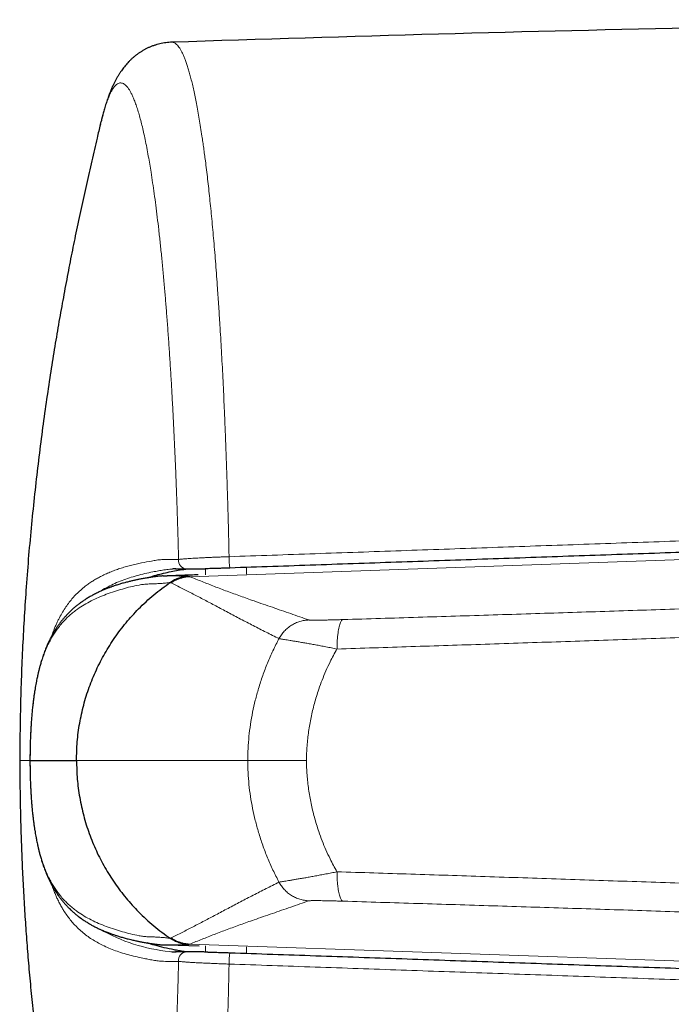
# Model space of a CAD drawing. Header units: millimetres. Extents: x 8 to 882, y 12 to 770.
# Tile 8 of 59: x 396 to 411, y 579 to 602. Entities that reach past the tile are written whole.
import ezdxf

# ---------------------------------------------------------------- set-up
doc = ezdxf.new("R2010")
doc.units = ezdxf.units.MM

msp = doc.modelspace()

# ---------------------------------------------------------------- linework, layer by layer
at = {"color": 7, "linetype": 'Continuous', "lineweight": 30}
for p, q in [((397.826, 599.196), (397.842, 599.261)), ((399.244, 588.987), (399.336, 588.988)), ((396.233, 584.818), (397.277, 584.818)), ((396.233, 584.818), (396.234, 584.818)), ((399.244, 580.648), (399.356, 580.647)), ((399.356, 580.646), (400.062, 580.623))]:
    msp.add_line(p, q, dxfattribs=at)
at = {"color": 252, "linetype": 'Continuous', "lineweight": 0}
for p, q in [((399.852, 588.97), (423.582, 589.799)), ((400.207, 589.011), (400.203, 589.151)), ((401.132, 589.183), (401.135, 589.032)), ((397.277, 584.818), (397.285, 584.818)), ((397.285, 584.818), (401.161, 584.818)), ((402.492, 584.818), (401.161, 584.818)), ((399.852, 580.665), (423.582, 579.837)), ((400.203, 580.485), (400.206, 580.624)), ((401.134, 580.604), (401.131, 580.453))]:
    msp.add_line(p, q, dxfattribs=at)
at = {"color": 252, "linetype": 'Continuous', "lineweight": 0, "flags": 128}
msp.add_lwpolyline([(399.451, 589.145), (399.446, 589.145), (399.396, 589.141), (399.396, 589.141), (399.396, 589.141)], dxfattribs=at)
at = {"color": 7, "linetype": 'Continuous', "lineweight": 30}
msp.add_arc((432.634, -399.27), 1000.876, 90.517329, 91.900487, dxfattribs=at)
at = {"color": 252, "linetype": 'Continuous', "lineweight": 0}
for centre, radius, start, end in [((399.79, 589.341), 0.195, 173.8414, 267.7852), ((403.537, 589.44), 2.798, 180.3518, 185.6111), ((399.796, 584.467), 3.992, 240.2522, 264.2515), ((399.79, 580.295), 0.195, 92.2068, 186.1588), ((403.537, 580.195), 2.798, 174.3889, 179.6482)]:
    msp.add_arc(centre, radius, start, end, dxfattribs=at)
at = {"color": 7, "linetype": 'Continuous', "lineweight": 30}
for points, knots in [([(399.442, 601.055), (399.42, 601.054), (399.376, 601.052), (399.308, 601.045), (399.239, 601.034), (399.171, 601.02), (399.105, 601.002), (399.04, 600.982), (398.977, 600.959), (398.916, 600.933), (398.857, 600.904), (398.801, 600.873), (398.746, 600.841), (398.694, 600.806), (398.644, 600.77), (398.597, 600.733), (398.551, 600.694), (398.507, 600.653), (398.465, 600.611), (398.426, 600.568), (398.388, 600.525), (398.352, 600.479), (398.317, 600.433), (398.282, 600.384), (398.249, 600.333), (398.216, 600.279), (398.184, 600.222), (398.151, 600.161), (398.119, 600.094), (398.086, 600.022), (398.052, 599.941), (398.017, 599.85), (397.981, 599.749), (397.945, 599.639), (397.913, 599.53), (397.885, 599.43), (397.869, 599.368), (397.862, 599.341)], [0, 0, 0, 0, 0.016347, 0.034572, 0.05277, 0.070952, 0.089137, 0.10734, 0.125581, 0.143884, 0.162273, 0.18078, 0.199442, 0.218301, 0.237409, 0.256825, 0.276618, 0.296911, 0.318157, 0.33924, 0.361167, 0.384056, 0.408079, 0.433439, 0.460378, 0.489191, 0.520248, 0.554014, 0.591074, 0.630904, 0.676509, 0.727609, 0.784583, 0.84576, 0.906961, 0.959111, 1, 1, 1, 1]), ([(397.859, 599.328), (397.857, 599.323), (397.851, 599.301), (397.846, 599.279), (397.842, 599.261)], [0, 0, 0, 0, 0.2432307, 1, 1, 1, 1]), ([(397.826, 599.196), (397.801, 599.094), (397.734, 598.82), (397.628, 598.368), (397.507, 597.838), (397.388, 597.295), (397.274, 596.756), (397.165, 596.221), (397.062, 595.69), (396.962, 595.149), (396.864, 594.597), (396.77, 594.035), (396.677, 593.445), (396.585, 592.825), (396.496, 592.176), (396.413, 591.514), (396.336, 590.84), (396.265, 590.153), (396.201, 589.453), (396.147, 588.762), (396.102, 588.078), (396.065, 587.404), (396.036, 586.719), (396.016, 586.024), (396.004, 585.389), (396.004, 584.986), (396.004, 584.818)], [0, 0, 0, 0, 0.021827, 0.058601, 0.09616, 0.134503, 0.173632, 0.21019, 0.247409, 0.28529, 0.323833, 0.363039, 0.402911, 0.447168, 0.492221, 0.538075, 0.584732, 0.632197, 0.680475, 0.729572, 0.775303, 0.821732, 0.868867, 0.916715, 0.965283, 1, 1, 1, 1]), ([(416.332, 589.706), (416.33, 589.706), (415.678, 589.683), (414.378, 589.638), (412.432, 589.571), (410.485, 589.503), (408.538, 589.436), (406.592, 589.368), (404.645, 589.301), (402.699, 589.234), (401.401, 589.189), (400.752, 589.167)], [0, 0, 0, 0, 0.0004446, 0.1253832, 0.2503218, 0.3752627, 0.5002037, 0.6251516, 0.7500996, 0.8750498, 1, 1, 1, 1]), ([(398.889, 588.945), (398.902, 588.95), (398.966, 588.972), (399.088, 589.007), (399.254, 589.051), (399.421, 589.087), (399.588, 589.118), (399.704, 589.136), (399.767, 589.145), (399.773, 589.146)], [0, 0, 0, 0, 0.04566, 0.238154, 0.431351, 0.624579, 0.802073, 0.979588, 1, 1, 1, 1]), ([(399.532, 589.147), (399.52, 589.146), (399.492, 589.146), (399.465, 589.145), (399.451, 589.145)], [0, 0, 0, 0, 0.457479, 1, 1, 1, 1]), ([(399.528, 589.147), (399.537, 589.147), (399.565, 589.147), (399.616, 589.147), (399.692, 589.147), (399.748, 589.146), (399.783, 589.146)], [0, 0, 0, 0, 0.1094716, 0.3513819, 0.6022415, 1, 1, 1, 1]), ([(399.782, 589.146), (399.783, 589.146), (399.79, 589.146), (399.809, 589.146), (399.838, 589.146), (399.869, 589.146), (399.904, 589.146), (399.941, 589.146), (399.981, 589.147), (400.023, 589.147), (400.068, 589.148), (400.115, 589.149), (400.155, 589.15), (400.181, 589.15), (400.189, 589.151)], [0, 0, 0, 0, 0.003103, 0.105737, 0.205005, 0.301946, 0.397398, 0.492045, 0.586019, 0.679382, 0.772168, 0.864409, 0.956077, 1, 1, 1, 1]), ([(400.752, 589.167), (400.724, 589.166), (400.668, 589.164), (400.584, 589.161), (400.501, 589.159), (400.419, 589.156), (400.341, 589.154), (400.266, 589.152), (400.218, 589.151), (400.195, 589.151)], [0, 0, 0, 0, 0.140694, 0.282386, 0.427209, 0.573107, 0.713775, 0.855402, 1, 1, 1, 1]), ([(399.247, 588.988), (399.237, 588.987), (399.218, 588.987), (399.192, 588.985), (399.169, 588.984), (399.15, 588.982), (399.137, 588.981), (399.124, 588.979), (399.115, 588.978), (399.109, 588.977), (399.102, 588.976), (399.092, 588.975), (399.076, 588.973), (399.054, 588.97), (399.029, 588.966), (399.001, 588.962), (398.972, 588.958), (398.942, 588.954), (398.914, 588.949), (398.879, 588.944), (398.838, 588.937), (398.792, 588.929), (398.749, 588.921), (398.711, 588.913), (398.675, 588.906), (398.64, 588.898), (398.606, 588.891), (398.571, 588.883), (398.536, 588.875), (398.498, 588.866), (398.458, 588.856), (398.417, 588.846), (398.374, 588.834), (398.33, 588.822), (398.285, 588.809), (398.242, 588.796), (398.2, 588.783), (398.161, 588.77), (398.126, 588.758), (398.096, 588.748), (398.067, 588.738), (398.039, 588.727), (398.009, 588.716), (397.975, 588.703), (397.939, 588.689), (397.903, 588.674), (397.867, 588.658), (397.833, 588.643), (397.797, 588.626), (397.757, 588.607), (397.714, 588.586), (397.671, 588.564), (397.631, 588.542), (397.594, 588.521), (397.556, 588.499), (397.517, 588.475), (397.48, 588.452), (397.445, 588.428), (397.412, 588.406), (397.381, 588.384), (397.352, 588.362), (397.324, 588.341), (397.295, 588.318), (397.265, 588.294), (397.235, 588.269), (397.204, 588.242), (397.172, 588.213), (397.143, 588.185), (397.118, 588.161), (397.1, 588.142), (397.083, 588.125), (397.068, 588.11), (397.055, 588.095), (397.041, 588.08), (397.025, 588.063), (397.007, 588.042), (396.988, 588.019), (396.966, 587.993), (396.943, 587.964), (396.919, 587.934), (396.898, 587.905), (396.877, 587.876), (396.855, 587.845), (396.833, 587.813), (396.81, 587.777), (396.785, 587.737), (396.76, 587.694), (396.736, 587.652), (396.715, 587.615), (396.699, 587.584), (396.687, 587.559), (396.674, 587.534), (396.661, 587.507), (396.647, 587.477), (396.63, 587.441), (396.613, 587.4), (396.593, 587.354), (396.566, 587.286), (396.533, 587.196), (396.503, 587.104), (396.482, 587.034), (396.469, 586.988), (396.457, 586.945), (396.447, 586.91), (396.44, 586.882), (396.435, 586.861), (396.431, 586.845), (396.428, 586.832), (396.424, 586.819), (396.42, 586.802), (396.415, 586.779), (396.408, 586.747), (396.399, 586.707), (396.388, 586.658), (396.377, 586.599), (396.365, 586.536), (396.353, 586.468), (396.341, 586.397), (396.329, 586.317), (396.316, 586.229), (396.304, 586.131), (396.292, 586.023), (396.28, 585.909), (396.27, 585.789), (396.261, 585.665), (396.252, 585.533), (396.246, 585.402), (396.24, 585.272), (396.237, 585.144), (396.234, 585.011), (396.233, 584.901), (396.232, 584.836), (396.232, 584.818)], [0, 0, 0, 0, 0.00496, 0.00933, 0.013107, 0.016376, 0.019156, 0.020965, 0.022312, 0.02326, 0.024326, 0.025542, 0.02913, 0.033491, 0.038609, 0.044935, 0.051724, 0.058287, 0.064613, 0.070705, 0.082164, 0.092694, 0.102363, 0.111417, 0.119884, 0.127921, 0.136325, 0.144446, 0.153034, 0.162192, 0.171922, 0.182219, 0.192497, 0.204251, 0.215372, 0.225971, 0.236622, 0.247405, 0.255788, 0.263618, 0.27087, 0.277934, 0.285647, 0.294567, 0.304238, 0.313988, 0.323422, 0.332539, 0.3415, 0.352718, 0.364737, 0.376743, 0.387683, 0.397864, 0.408408, 0.419636, 0.430387, 0.440249, 0.449836, 0.459389, 0.467429, 0.475804, 0.484513, 0.493517, 0.502761, 0.512247, 0.522181, 0.532974, 0.539567, 0.545619, 0.551041, 0.555832, 0.560003, 0.564192, 0.569644, 0.575654, 0.582219, 0.589234, 0.597976, 0.60612, 0.613669, 0.621042, 0.628808, 0.636967, 0.645028, 0.655289, 0.664937, 0.67448, 0.683574, 0.689054, 0.69421, 0.69905, 0.704293, 0.710412, 0.717274, 0.724979, 0.733526, 0.742736, 0.761145, 0.779376, 0.786478, 0.793495, 0.799731, 0.804959, 0.808523, 0.811405, 0.813608, 0.815133, 0.816568, 0.818791, 0.821808, 0.826038, 0.831217, 0.837341, 0.844419, 0.852443, 0.85964, 0.867435, 0.875805, 0.884697, 0.894134, 0.904168, 0.914848, 0.924662, 0.934884, 0.945489, 0.956539, 0.96576, 0.975376, 0.985511, 0.995858, 1, 1, 1, 1]), ([(397.285, 584.818), (397.289, 584.958), (397.296, 585.24), (397.353, 585.658), (397.442, 586.071), (397.569, 586.474), (397.729, 586.864), (397.922, 587.24), (398.148, 587.597), (398.403, 587.933), (398.697, 588.258), (399.03, 588.567), (399.283, 588.751), (399.41, 588.842)], [0, 0, 0, 0, 0.089092, 0.178184, 0.267274, 0.356365, 0.445458, 0.53455, 0.623643, 0.712736, 0.801827, 0.900912, 1, 1, 1, 1]), ([(400.036, 589.013), (399.982, 589.011), (399.748, 589.003), (399.514, 588.995), (399.336, 588.989)], [0, 0, 0, 0, 0.234126, 1, 1, 1, 1]), ([(399.814, 588.98), (399.778, 588.977), (399.707, 588.971), (399.603, 588.943), (399.502, 588.902), (399.442, 588.863), (399.411, 588.843)], [0, 0, 0, 0, 0.247799, 0.498727, 0.750304, 1, 1, 1, 1]), ([(396.004, 584.818), (396.003, 584.729), (396.003, 584.476), (396.008, 584.056), (396.018, 583.552), (396.033, 583.035), (396.053, 582.506), (396.079, 581.964), (396.11, 581.426), (396.146, 580.891), (396.187, 580.361), (396.234, 579.821), (396.287, 579.269), (396.346, 578.707), (396.411, 578.144), (396.482, 577.579), (396.558, 577.012), (396.641, 576.437), (396.731, 575.851), (396.828, 575.256), (396.933, 574.651), (397.046, 574.036), (397.169, 573.401), (397.302, 572.747), (397.447, 572.071), (397.601, 571.386), (397.726, 570.849), (397.802, 570.541), (397.821, 570.465)], [0, 0, 0, 0, 0.018407, 0.052283, 0.087024, 0.122637, 0.159126, 0.196498, 0.23476, 0.27062, 0.307239, 0.344622, 0.382775, 0.421705, 0.461418, 0.500064, 0.539435, 0.57954, 0.620385, 0.661977, 0.704323, 0.747431, 0.791308, 0.838108, 0.88577, 0.934302, 0.983716, 1, 1, 1, 1]), ([(396.232, 584.818), (396.232, 584.799), (396.233, 584.734), (396.234, 584.624), (396.237, 584.491), (396.24, 584.364), (396.246, 584.234), (396.252, 584.102), (396.261, 583.97), (396.27, 583.847), (396.28, 583.727), (396.292, 583.612), (396.304, 583.504), (396.316, 583.406), (396.329, 583.318), (396.341, 583.239), (396.353, 583.168), (396.365, 583.1), (396.377, 583.036), (396.388, 582.978), (396.399, 582.929), (396.408, 582.889), (396.415, 582.856), (396.421, 582.833), (396.424, 582.817), (396.427, 582.806), (396.43, 582.796), (396.433, 582.783), (396.437, 582.767), (396.443, 582.743), (396.451, 582.711), (396.463, 582.668), (396.476, 582.62), (396.494, 582.561), (396.516, 582.494), (396.539, 582.426), (396.561, 582.366), (396.581, 582.313), (396.601, 582.264), (396.62, 582.219), (396.637, 582.181), (396.652, 582.147), (396.665, 582.12), (396.677, 582.096), (396.688, 582.073), (396.7, 582.05), (396.715, 582.021), (396.734, 581.987), (396.756, 581.948), (396.779, 581.908), (396.804, 581.868), (396.831, 581.827), (396.858, 581.786), (396.883, 581.75), (396.906, 581.719), (396.929, 581.689), (396.953, 581.658), (396.978, 581.627), (397.003, 581.597), (397.027, 581.571), (397.048, 581.547), (397.069, 581.525), (397.093, 581.5), (397.121, 581.472), (397.151, 581.443), (397.181, 581.415), (397.209, 581.389), (397.244, 581.359), (397.286, 581.324), (397.333, 581.287), (397.375, 581.257), (397.41, 581.231), (397.44, 581.21), (397.472, 581.189), (397.506, 581.167), (397.541, 581.146), (397.577, 581.124), (397.611, 581.105), (397.644, 581.086), (397.679, 581.067), (397.717, 581.048), (397.754, 581.029), (397.791, 581.012), (397.828, 580.995), (397.868, 580.977), (397.911, 580.958), (397.955, 580.94), (397.998, 580.924), (398.035, 580.91), (398.067, 580.898), (398.096, 580.888), (398.127, 580.877), (398.16, 580.866), (398.196, 580.854), (398.234, 580.842), (398.275, 580.829), (398.317, 580.817), (398.362, 580.804), (398.409, 580.792), (398.459, 580.779), (398.51, 580.766), (398.56, 580.755), (398.606, 580.744), (398.647, 580.736), (398.683, 580.728), (398.718, 580.721), (398.755, 580.714), (398.796, 580.706), (398.84, 580.698), (398.88, 580.692), (398.916, 580.686), (398.946, 580.681), (398.977, 580.677), (399.008, 580.672), (399.038, 580.668), (399.061, 580.665), (399.078, 580.662), (399.089, 580.661), (399.1, 580.66), (399.109, 580.658), (399.118, 580.657), (399.13, 580.656), (399.145, 580.654), (399.163, 580.652), (399.188, 580.651), (399.216, 580.649), (399.236, 580.648), (399.247, 580.648)], [0, 0, 0, 0, 0.004138, 0.014486, 0.024621, 0.034236, 0.043458, 0.054508, 0.065112, 0.075335, 0.085149, 0.095829, 0.105862, 0.115299, 0.124192, 0.132561, 0.140357, 0.147554, 0.155562, 0.162627, 0.168743, 0.173918, 0.178148, 0.181427, 0.183333, 0.184646, 0.185816, 0.187484, 0.189656, 0.192335, 0.197305, 0.203424, 0.210658, 0.218236, 0.230227, 0.242307, 0.251507, 0.260748, 0.26979, 0.27802, 0.285408, 0.291952, 0.297348, 0.302, 0.306531, 0.311339, 0.316424, 0.324815, 0.333635, 0.342544, 0.351818, 0.361903, 0.372273, 0.382019, 0.389346, 0.397138, 0.405527, 0.414512, 0.423268, 0.431087, 0.437967, 0.444321, 0.451943, 0.461044, 0.47109, 0.480535, 0.489318, 0.497811, 0.512878, 0.527196, 0.54061, 0.549454, 0.558318, 0.567342, 0.577066, 0.587481, 0.597521, 0.60694, 0.615857, 0.625577, 0.636082, 0.646489, 0.656295, 0.665515, 0.676639, 0.688236, 0.700255, 0.711581, 0.721765, 0.728989, 0.736383, 0.744378, 0.752944, 0.761596, 0.771912, 0.782123, 0.792716, 0.8039, 0.815674, 0.827658, 0.840844, 0.852963, 0.864133, 0.874552, 0.882219, 0.890381, 0.899075, 0.908336, 0.918399, 0.929296, 0.935765, 0.942497, 0.949496, 0.95668, 0.963137, 0.968615, 0.971113, 0.973336, 0.975236, 0.976791, 0.978229, 0.979841, 0.982367, 0.985841, 0.989848, 0.994565, 1, 1, 1, 1]), ([(397.285, 584.818), (397.289, 584.677), (397.296, 584.396), (397.353, 583.977), (397.442, 583.565), (397.569, 583.162), (397.729, 582.771), (397.922, 582.396), (398.148, 582.039), (398.403, 581.702), (398.697, 581.378), (399.03, 581.069), (399.283, 580.885), (399.41, 580.793)], [0, 0, 0, 0, 0.089092, 0.178184, 0.267274, 0.356365, 0.445458, 0.53455, 0.623643, 0.712736, 0.801827, 0.900912, 1, 1, 1, 1]), ([(399.767, 580.489), (399.752, 580.491), (399.698, 580.497), (399.606, 580.514), (399.454, 580.542), (399.269, 580.58), (399.067, 580.632), (398.944, 580.672), (398.888, 580.69)], [0, 0, 0, 0, 0.046761, 0.171705, 0.296637, 0.546949, 0.797259, 1, 1, 1, 1]), ([(399.814, 580.656), (399.778, 580.659), (399.707, 580.664), (399.603, 580.693), (399.502, 580.734), (399.442, 580.773), (399.411, 580.792)], [0, 0, 0, 0, 0.247799, 0.498727, 0.750304, 1, 1, 1, 1]), ([(399.452, 580.491), (399.466, 580.49), (399.496, 580.489), (399.526, 580.489), (399.541, 580.489)], [0, 0, 0, 0, 0.477589, 1, 1, 1, 1]), ([(399.783, 580.49), (399.752, 580.489), (399.693, 580.488), (399.614, 580.488), (399.559, 580.488), (399.533, 580.489), (399.528, 580.489)], [0, 0, 0, 0, 0.356773, 0.676503, 0.931156, 1, 1, 1, 1]), ([(400.258, 580.483), (400.253, 580.484), (400.231, 580.484), (400.193, 580.485), (400.143, 580.486), (400.095, 580.487), (400.05, 580.488), (400.006, 580.488), (399.966, 580.489), (399.927, 580.489), (399.892, 580.49), (399.859, 580.49), (399.829, 580.49), (399.803, 580.49), (399.789, 580.49), (399.783, 580.489)], [0, 0, 0, 0, 0.019289, 0.100285, 0.181359, 0.262216, 0.343242, 0.425046, 0.507431, 0.590415, 0.674014, 0.758254, 0.843202, 0.928855, 1, 1, 1, 1]), ([(400.261, 580.483), (400.262, 580.483), (400.287, 580.483), (400.339, 580.481), (400.417, 580.479), (400.498, 580.477), (400.581, 580.475), (400.666, 580.472), (400.723, 580.47), (400.752, 580.469)], [0, 0, 0, 0, 0.003712, 0.17055, 0.338582, 0.500974, 0.664499, 0.831623, 1, 1, 1, 1]), ([(400.752, 580.469), (401.401, 580.447), (402.698, 580.402), (404.645, 580.335), (406.591, 580.267), (408.538, 580.2), (410.485, 580.132), (412.431, 580.065), (414.378, 579.997), (415.676, 579.952), (416.325, 579.929)], [0, 0, 0, 0, 0.1249951, 0.2499912, 0.374988, 0.499986, 0.6249847, 0.7499884, 0.8749939, 1, 1, 1, 1])]:
    msp.add_open_spline(points, degree=3, knots=knots, dxfattribs=at)
at = {"color": 252, "linetype": 'Continuous', "lineweight": 0}
for points, knots in [([(400.739, 589.423), (400.736, 589.543), (400.731, 589.784), (400.722, 590.141), (400.712, 590.496), (400.702, 590.846), (400.691, 591.191), (400.679, 591.53), (400.667, 591.865), (400.655, 592.198), (400.641, 592.527), (400.627, 592.85), (400.613, 593.165), (400.598, 593.473), (400.582, 593.777), (400.566, 594.077), (400.549, 594.372), (400.533, 594.638), (400.518, 594.874), (400.505, 595.083), (400.491, 595.289), (400.475, 595.518), (400.457, 595.768), (400.436, 596.039), (400.415, 596.303), (400.393, 596.563), (400.37, 596.816), (400.347, 597.061), (400.324, 597.297), (400.301, 597.525), (400.277, 597.747), (400.253, 597.962), (400.228, 598.172), (400.205, 598.357), (400.183, 598.519), (400.164, 598.661), (400.145, 598.798), (400.122, 598.956), (400.095, 599.131), (400.064, 599.32), (400.033, 599.499), (400.002, 599.667), (399.971, 599.824), (399.94, 599.97), (399.908, 600.107), (399.877, 600.234), (399.846, 600.35), (399.815, 600.456), (399.784, 600.554), (399.752, 600.643), (399.721, 600.722), (399.689, 600.796), (399.656, 600.862), (399.621, 600.921), (399.587, 600.969), (399.553, 601.006), (399.519, 601.033), (399.486, 601.049), (399.46, 601.056), (399.445, 601.055), (399.441, 601.054)], [0, 0, 0, 0, 0.018007, 0.036023, 0.054069, 0.072125, 0.089824, 0.107526, 0.125226, 0.143009, 0.160795, 0.178578, 0.195858, 0.21314, 0.23042, 0.247778, 0.265138, 0.282495, 0.29529, 0.308085, 0.320894, 0.333702, 0.351398, 0.369096, 0.386791, 0.40457, 0.422351, 0.44013, 0.457404, 0.474681, 0.491956, 0.509308, 0.526662, 0.544014, 0.556803, 0.569593, 0.582397, 0.595201, 0.614783, 0.634364, 0.653996, 0.673627, 0.692487, 0.711347, 0.730251, 0.749155, 0.767266, 0.785376, 0.803526, 0.821676, 0.839555, 0.857443, 0.877108, 0.896773, 0.916489, 0.936204, 0.955145, 0.974086, 0.993071, 1, 1, 1, 1]), ([(397.842, 599.261), (397.848, 599.285), (397.865, 599.358), (397.895, 599.467), (397.932, 599.589), (397.969, 599.7), (398.004, 599.795), (398.039, 599.875), (398.074, 599.946), (398.112, 600.009), (398.151, 600.061), (398.191, 600.1), (398.23, 600.124), (398.269, 600.136), (398.307, 600.135), (398.346, 600.122), (398.385, 600.096), (398.425, 600.058), (398.463, 600.008), (398.499, 599.95), (398.536, 599.881), (398.574, 599.796), (398.614, 599.695), (398.654, 599.581), (398.692, 599.457), (398.73, 599.322), (398.767, 599.179), (398.803, 599.023), (398.84, 598.855), (398.876, 598.675), (398.91, 598.49), (398.942, 598.303), (398.975, 598.103), (399.009, 597.88), (399.045, 597.631), (399.08, 597.371), (399.114, 597.1), (399.147, 596.812), (399.181, 596.509), (399.214, 596.19), (399.245, 595.86), (399.275, 595.529), (399.303, 595.2), (399.33, 594.867), (399.356, 594.519), (399.381, 594.155), (399.406, 593.783), (399.429, 593.403), (399.452, 593.008), (399.473, 592.6), (399.494, 592.178), (399.514, 591.748), (399.532, 591.325), (399.548, 590.911), (399.562, 590.516), (399.575, 590.128), (399.586, 589.747), (399.593, 589.49), (399.597, 589.362)], [0, 0, 0, 0, 0.008658, 0.026125, 0.043993, 0.061865, 0.079734, 0.095563, 0.111392, 0.129766, 0.148148, 0.16653, 0.184904, 0.202368, 0.219836, 0.2373, 0.255178, 0.273059, 0.290937, 0.306779, 0.322621, 0.340892, 0.359172, 0.377451, 0.395723, 0.413083, 0.430447, 0.447807, 0.465561, 0.48332, 0.501074, 0.516799, 0.532524, 0.551397, 0.570282, 0.589171, 0.608056, 0.626928, 0.646663, 0.666407, 0.686151, 0.705886, 0.723719, 0.741551, 0.760432, 0.779325, 0.798223, 0.817117, 0.835997, 0.855745, 0.875503, 0.895261, 0.915009, 0.932857, 0.950706, 0.967136, 0.983569, 1, 1, 1, 1]), ([(400.739, 589.423), (401.388, 589.446), (402.685, 589.491), (404.632, 589.559), (406.579, 589.627), (408.526, 589.695), (410.473, 589.763), (412.42, 589.831), (414.368, 589.899), (416.879, 589.988), (419.956, 590.096), (422.384, 590.182), (423.597, 590.224)], [0, 0, 0, 0, 0.085176, 0.170351, 0.255528, 0.340706, 0.425884, 0.511066, 0.596248, 0.681431, 0.840714, 1, 1, 1, 1]), ([(396.725, 587.632), (396.73, 587.648), (396.749, 587.703), (396.779, 587.78), (396.814, 587.866), (396.848, 587.94), (396.882, 588.011), (396.929, 588.1), (396.989, 588.204), (397.064, 588.317), (397.141, 588.421), (397.214, 588.506), (397.293, 588.589), (397.38, 588.671), (397.476, 588.75), (397.567, 588.817), (397.652, 588.873), (397.739, 588.925), (397.833, 588.976), (397.934, 589.026), (398.043, 589.073), (398.154, 589.117), (398.269, 589.156), (398.387, 589.193), (398.508, 589.227), (398.632, 589.257), (398.789, 589.291), (398.945, 589.319), (399.098, 589.345), (399.207, 589.36), (399.309, 589.363), (399.435, 589.363), (399.532, 589.362), (399.597, 589.362)], [0, 0, 0, 0, 0.009432, 0.0310301, 0.0479957, 0.0649702, 0.0820837, 0.0991975, 0.1334709, 0.167826, 0.2022075, 0.2364329, 0.2609893, 0.3015392, 0.3421076, 0.3737626, 0.4054177, 0.4370944, 0.4687713, 0.5056407, 0.5425101, 0.5793992, 0.6162885, 0.6538865, 0.6914846, 0.729096, 0.7667074, 0.8316325, 0.8641041, 0.896573, 0.9224255, 0.9482794, 1, 1, 1, 1]), ([(399.597, 589.362), (399.605, 589.363), (399.622, 589.365), (399.652, 589.368), (399.685, 589.371), (399.727, 589.374), (399.779, 589.378), (399.843, 589.382), (399.915, 589.387), (399.991, 589.391), (400.072, 589.395), (400.157, 589.4), (400.247, 589.404), (400.34, 589.408), (400.437, 589.412), (400.535, 589.416), (400.636, 589.419), (400.704, 589.422), (400.739, 589.423)], [0, 0, 0, 0, 0.048115, 0.096414, 0.144865, 0.193508, 0.260194, 0.327294, 0.395717, 0.464604, 0.530522, 0.59687, 0.66389, 0.731836, 0.797703, 0.864496, 0.931762, 1, 1, 1, 1]), ([(399.396, 589.141), (399.396, 589.141), (399.351, 589.136), (399.264, 589.124), (399.139, 589.103), (398.995, 589.076), (398.832, 589.042), (398.654, 588.997), (398.482, 588.946), (398.315, 588.887), (398.154, 588.821), (397.998, 588.744), (397.887, 588.683), (397.83, 588.643), (397.821, 588.638)], [0, 0, 0, 0, 0.00001, 0.072495, 0.144987, 0.21748, 0.32631, 0.43514, 0.544142, 0.653167, 0.76166, 0.870186, 0.980789, 1, 1, 1, 1]), ([(399.408, 588.841), (399.372, 588.836), (399.301, 588.827), (399.198, 588.818), (399.098, 588.813), (399, 588.809), (398.903, 588.805), (398.808, 588.801), (398.671, 588.776), (398.511, 588.745), (398.322, 588.692), (398.138, 588.637), (397.959, 588.574), (397.784, 588.504), (397.618, 588.426), (397.459, 588.339), (397.326, 588.252), (397.216, 588.17), (397.127, 588.095), (397.04, 588.013), (396.957, 587.923), (396.883, 587.832), (396.817, 587.74), (396.758, 587.65), (396.701, 587.551), (396.646, 587.445), (396.597, 587.336), (396.553, 587.226), (396.514, 587.116), (396.477, 586.997), (396.443, 586.878), (396.414, 586.759), (396.388, 586.644), (396.364, 586.52), (396.342, 586.392), (396.322, 586.261), (396.304, 586.127), (396.288, 585.985), (396.274, 585.836), (396.263, 585.688), (396.253, 585.545), (396.246, 585.407), (396.241, 585.266), (396.236, 585.121), (396.233, 584.971), (396.233, 584.87), (396.233, 584.818)], [0, 0, 0, 0, 0.022757, 0.04546, 0.068235, 0.091048, 0.113876, 0.136524, 0.158901, 0.200908, 0.242892, 0.284853, 0.329778, 0.374676, 0.419558, 0.464404, 0.509167, 0.537611, 0.566042, 0.594435, 0.62276, 0.650996, 0.673109, 0.695155, 0.717129, 0.73903, 0.760865, 0.778206, 0.795541, 0.81285, 0.830066, 0.84349, 0.856803, 0.870053, 0.883233, 0.89508, 0.906737, 0.91835, 0.929995, 0.941562, 0.951121, 0.960656, 0.970252, 0.97999, 0.989782, 1, 1, 1, 1]), ([(399.336, 588.988), (399.354, 588.989), (399.421, 588.99), (399.538, 588.988), (399.683, 588.984), (399.77, 588.981), (399.814, 588.98)], [0, 0, 0, 0, 0.108584, 0.405366, 0.702355, 1, 1, 1, 1]), ([(399.427, 588.829), (399.424, 588.831), (399.418, 588.836), (399.416, 588.843), (399.415, 588.846)], [0, 0, 0, 0, 0.499889, 1, 1, 1, 1]), ([(399.852, 588.97), (399.827, 588.969), (399.777, 588.966), (399.702, 588.952), (399.629, 588.931), (399.558, 588.904), (399.49, 588.87), (399.448, 588.843), (399.427, 588.829)], [0, 0, 0, 0, 0.165418, 0.33233, 0.5, 0.66767, 0.834582, 1, 1, 1, 1]), ([(399.814, 588.98), (399.822, 588.978), (399.837, 588.975), (399.847, 588.972), (399.852, 588.97)], [0, 0, 0, 0, 0.500128, 1, 1, 1, 1]), ([(399.852, 588.97), (399.944, 588.934), (400.126, 588.862), (400.405, 588.751), (400.694, 588.641), (400.994, 588.532), (401.336, 588.411), (401.719, 588.279), (402.133, 588.136), (402.407, 588.04), (402.544, 587.992)], [0, 0, 0, 0, 0.112003, 0.2240016, 0.3359967, 0.4479932, 0.5599908, 0.7066586, 0.8533292, 1, 1, 1, 1]), ([(401.868, 587.571), (401.771, 587.619), (401.575, 587.717), (401.285, 587.865), (400.997, 588.014), (400.714, 588.164), (400.441, 588.309), (400.178, 588.448), (399.923, 588.58), (399.675, 588.708), (399.51, 588.789), (399.427, 588.829)], [0, 0, 0, 0, 0.111991, 0.223983, 0.335977, 0.447978, 0.559986, 0.669996, 0.780004, 0.890006, 1, 1, 1, 1]), ([(403.317, 588.001), (403.6, 588.01), (404.165, 588.027), (405.014, 588.053), (405.864, 588.08), (406.714, 588.106), (407.56, 588.133), (408.403, 588.16), (409.243, 588.187), (410.083, 588.214), (410.995, 588.244), (411.978, 588.277), (413.031, 588.312), (414.086, 588.347), (415.143, 588.383), (416.2, 588.42), (417.259, 588.456), (417.966, 588.481), (418.32, 588.493)], [0, 0, 0, 0, 0.057372, 0.114598, 0.17171, 0.22874, 0.285725, 0.34169, 0.397668, 0.453667, 0.509694, 0.579598, 0.649549, 0.71954, 0.789565, 0.859628, 0.929752, 1, 1, 1, 1]), ([(402.544, 587.992), (402.51, 587.99), (402.442, 587.985), (402.341, 587.961), (402.243, 587.924), (402.149, 587.874), (402.062, 587.811), (401.986, 587.739), (401.92, 587.659), (401.885, 587.6), (401.868, 587.571)], [0, 0, 0, 0, 0.121274, 0.245686, 0.372283, 0.5, 0.627717, 0.754314, 0.878726, 1, 1, 1, 1]), ([(402.544, 587.992), (402.547, 587.991), (402.553, 587.99), (402.577, 587.989), (402.612, 587.988), (402.658, 587.988), (402.714, 587.988), (402.779, 587.989), (402.853, 587.99), (402.935, 587.991), (403.023, 587.993), (403.117, 587.996), (403.215, 587.998), (403.283, 588), (403.317, 588.001)], [0, 0, 0, 0, 0.080836, 0.161276, 0.242242, 0.323763, 0.405514, 0.487771, 0.570788, 0.654788, 0.739816, 0.825801, 0.912595, 1, 1, 1, 1]), ([(403.317, 588.001), (403.311, 588), (403.299, 587.996), (403.282, 587.979), (403.265, 587.951), (403.249, 587.913), (403.234, 587.865), (403.221, 587.807), (403.209, 587.74), (403.199, 587.667), (403.191, 587.588), (403.186, 587.505), (403.182, 587.421), (403.181, 587.364), (403.181, 587.336)], [0, 0, 0, 0, 0.078347, 0.159284, 0.242418, 0.327281, 0.413336, 0.5, 0.586664, 0.672719, 0.757582, 0.840716, 0.921653, 1, 1, 1, 1]), ([(418.281, 587.854), (417.925, 587.841), (417.212, 587.815), (416.144, 587.776), (415.078, 587.738), (414.013, 587.7), (412.949, 587.662), (411.887, 587.625), (410.893, 587.591), (409.966, 587.559), (409.106, 587.53), (408.247, 587.501), (407.389, 587.473), (406.538, 587.444), (405.693, 587.417), (404.854, 587.39), (404.017, 587.363), (403.46, 587.345), (403.181, 587.336)], [0, 0, 0, 0, 0.070365, 0.140644, 0.210842, 0.280975, 0.351057, 0.421106, 0.491138, 0.548032, 0.604933, 0.661847, 0.718786, 0.775759, 0.831757, 0.887797, 0.943879, 1, 1, 1, 1]), ([(401.161, 584.818), (401.161, 584.818), (401.161, 584.909), (401.166, 585.09), (401.187, 585.362), (401.221, 585.634), (401.269, 585.906), (401.33, 586.177), (401.406, 586.454), (401.497, 586.736), (401.607, 587.02), (401.729, 587.3), (401.822, 587.48), (401.868, 587.571)], [0, 0, 0, 0, 0.000021, 0.094813, 0.189669, 0.284469, 0.381352, 0.478292, 0.575181, 0.681319, 0.787591, 0.893862, 1, 1, 1, 1]), ([(403.181, 587.336), (403.139, 587.345), (403.055, 587.362), (402.931, 587.386), (402.81, 587.409), (402.693, 587.431), (402.581, 587.451), (402.474, 587.47), (402.374, 587.487), (402.28, 587.503), (402.195, 587.517), (402.117, 587.53), (402.049, 587.541), (401.991, 587.55), (401.943, 587.558), (401.906, 587.564), (401.88, 587.568), (401.872, 587.57), (401.868, 587.571)], [0, 0, 0, 0, 0.061346, 0.123048, 0.185018, 0.247171, 0.309432, 0.371749, 0.434095, 0.496481, 0.558973, 0.621628, 0.684494, 0.747643, 0.810751, 0.873635, 0.93661, 1, 1, 1, 1]), ([(403.181, 587.336), (403.154, 587.288), (403.099, 587.192), (403.015, 587.027), (402.929, 586.842), (402.843, 586.636), (402.773, 586.443), (402.715, 586.265), (402.669, 586.105), (402.628, 585.946), (402.593, 585.789), (402.563, 585.63), (402.538, 585.47), (402.517, 585.309), (402.503, 585.146), (402.493, 584.982), (402.492, 584.873), (402.492, 584.818)], [0, 0, 0, 0, 0.062795, 0.12559, 0.210213, 0.294876, 0.379502, 0.443653, 0.507805, 0.568648, 0.629637, 0.690627, 0.752133, 0.813638, 0.875694, 0.937749, 1, 1, 1, 1]), ([(396.232, 584.818), (396.215, 584.818), (396.128, 584.818), (396.051, 584.818), (395.995, 584.818), (396.007, 584.818), (396.008, 584.818)], [0, 0, 0, 0, 0.103989, 0.516143, 0.928968, 1, 1, 1, 1]), ([(399.408, 580.795), (399.372, 580.799), (399.301, 580.808), (399.198, 580.817), (399.098, 580.823), (399, 580.827), (398.903, 580.83), (398.808, 580.834), (398.671, 580.86), (398.511, 580.891), (398.322, 580.943), (398.138, 580.999), (397.959, 581.061), (397.784, 581.132), (397.618, 581.209), (397.459, 581.297), (397.326, 581.383), (397.216, 581.466), (397.127, 581.541), (397.04, 581.622), (396.957, 581.712), (396.883, 581.803), (396.817, 581.895), (396.758, 581.986), (396.701, 582.084), (396.646, 582.191), (396.597, 582.3), (396.553, 582.41), (396.514, 582.519), (396.477, 582.638), (396.443, 582.758), (396.414, 582.876), (396.388, 582.992), (396.364, 583.116), (396.342, 583.244), (396.322, 583.375), (396.304, 583.509), (396.288, 583.651), (396.274, 583.8), (396.263, 583.947), (396.253, 584.09), (396.246, 584.228), (396.241, 584.37), (396.236, 584.515), (396.233, 584.665), (396.233, 584.766), (396.233, 584.818)], [0, 0, 0, 0, 0.022757, 0.04546, 0.068235, 0.091048, 0.113876, 0.136524, 0.158901, 0.200908, 0.242892, 0.284853, 0.329778, 0.374676, 0.419558, 0.464404, 0.509167, 0.537611, 0.566042, 0.594435, 0.62276, 0.650996, 0.673109, 0.695155, 0.717129, 0.73903, 0.760865, 0.778206, 0.795541, 0.81285, 0.830066, 0.84349, 0.856803, 0.870053, 0.883233, 0.89508, 0.906737, 0.91835, 0.929995, 0.941562, 0.951121, 0.960656, 0.970252, 0.97999, 0.989782, 1, 1, 1, 1]), ([(401.161, 584.818), (401.161, 584.818), (401.161, 584.727), (401.166, 584.545), (401.187, 584.274), (401.221, 584.002), (401.269, 583.73), (401.33, 583.458), (401.406, 583.181), (401.497, 582.9), (401.607, 582.615), (401.729, 582.336), (401.822, 582.155), (401.868, 582.065)], [0, 0, 0, 0, 0.000021, 0.094813, 0.189669, 0.284469, 0.381352, 0.478292, 0.575181, 0.681319, 0.787591, 0.893862, 1, 1, 1, 1]), ([(403.181, 582.299), (403.154, 582.347), (403.099, 582.444), (403.015, 582.608), (402.929, 582.793), (402.843, 583), (402.773, 583.193), (402.715, 583.371), (402.669, 583.531), (402.628, 583.689), (402.593, 583.846), (402.563, 584.005), (402.538, 584.165), (402.517, 584.327), (402.503, 584.49), (402.493, 584.653), (402.492, 584.763), (402.492, 584.818)], [0, 0, 0, 0, 0.062795, 0.1255905, 0.210213, 0.2948764, 0.3795021, 0.4436534, 0.5078046, 0.5686475, 0.6296374, 0.690627, 0.7521329, 0.8136383, 0.8756941, 0.9377491, 1, 1, 1, 1]), ([(403.181, 582.299), (403.139, 582.291), (403.055, 582.273), (402.931, 582.249), (402.81, 582.226), (402.693, 582.205), (402.581, 582.184), (402.474, 582.165), (402.374, 582.148), (402.28, 582.132), (402.195, 582.118), (402.117, 582.105), (402.049, 582.094), (401.991, 582.085), (401.943, 582.077), (401.906, 582.071), (401.88, 582.067), (401.872, 582.066), (401.868, 582.065)], [0, 0, 0, 0, 0.061346, 0.123048, 0.185018, 0.247171, 0.309432, 0.371749, 0.434095, 0.496481, 0.558973, 0.621628, 0.684494, 0.747643, 0.810751, 0.873635, 0.93661, 1, 1, 1, 1]), ([(418.281, 581.782), (417.925, 581.795), (417.212, 581.821), (416.144, 581.86), (415.078, 581.898), (414.013, 581.936), (412.949, 581.973), (411.887, 582.01), (410.893, 582.044), (409.966, 582.076), (409.106, 582.105), (408.247, 582.134), (407.389, 582.163), (406.538, 582.191), (405.693, 582.219), (404.854, 582.246), (404.017, 582.273), (403.46, 582.29), (403.181, 582.299)], [0, 0, 0, 0, 0.070365, 0.140644, 0.210842, 0.280975, 0.351057, 0.421106, 0.491138, 0.548032, 0.604933, 0.661847, 0.718786, 0.775759, 0.831757, 0.887797, 0.943879, 1, 1, 1, 1]), ([(403.317, 581.634), (403.311, 581.636), (403.299, 581.639), (403.282, 581.657), (403.265, 581.684), (403.249, 581.722), (403.234, 581.771), (403.221, 581.829), (403.209, 581.895), (403.199, 581.969), (403.191, 582.048), (403.186, 582.13), (403.182, 582.214), (403.181, 582.271), (403.181, 582.299)], [0, 0, 0, 0, 0.078347, 0.159284, 0.242418, 0.327281, 0.413336, 0.5, 0.586664, 0.672719, 0.757582, 0.840716, 0.921653, 1, 1, 1, 1]), ([(399.597, 580.274), (399.539, 580.273), (399.424, 580.271), (399.271, 580.272), (399.136, 580.283), (399.019, 580.301), (398.903, 580.322), (398.768, 580.349), (398.615, 580.382), (398.447, 580.425), (398.286, 580.473), (398.131, 580.527), (397.983, 580.587), (397.846, 580.652), (397.72, 580.72), (397.603, 580.793), (397.491, 580.873), (397.384, 580.961), (397.295, 581.044), (397.214, 581.129), (397.143, 581.213), (397.067, 581.314), (397.002, 581.412), (396.946, 581.505), (396.898, 581.592), (396.855, 581.679), (396.817, 581.764), (396.78, 581.853), (396.749, 581.932), (396.73, 581.987), (396.725, 582.004)], [0, 0, 0, 0, 0.0460734, 0.0921455, 0.1252238, 0.1583068, 0.1913949, 0.2244801, 0.2758132, 0.3271482, 0.3784809, 0.4279023, 0.477326, 0.5267465, 0.5696229, 0.6125018, 0.6553766, 0.6968711, 0.7383647, 0.7635771, 0.7975688, 0.830808, 0.8640465, 0.8869395, 0.9098351, 0.9327264, 0.9508547, 0.9689826, 0.9904292, 1, 1, 1, 1]), ([(401.868, 582.065), (401.771, 582.016), (401.575, 581.918), (401.285, 581.77), (400.997, 581.621), (400.714, 581.472), (400.441, 581.326), (400.178, 581.188), (399.923, 581.056), (399.675, 580.927), (399.51, 580.847), (399.427, 580.806)], [0, 0, 0, 0, 0.1119912, 0.2239828, 0.3359774, 0.4479783, 0.5599865, 0.6699961, 0.7800044, 0.8900056, 1, 1, 1, 1]), ([(402.544, 581.643), (402.51, 581.646), (402.442, 581.651), (402.341, 581.675), (402.243, 581.712), (402.149, 581.762), (402.062, 581.824), (401.986, 581.897), (401.92, 581.977), (401.885, 582.036), (401.868, 582.065)], [0, 0, 0, 0, 0.1212738, 0.2456862, 0.3722826, 0.5, 0.6277174, 0.7543138, 0.8787262, 1, 1, 1, 1]), ([(399.852, 580.665), (399.944, 580.701), (400.126, 580.773), (400.405, 580.885), (400.694, 580.994), (400.994, 581.104), (401.336, 581.224), (401.719, 581.356), (402.133, 581.5), (402.407, 581.595), (402.544, 581.643)], [0, 0, 0, 0, 0.112003, 0.224002, 0.335997, 0.447993, 0.559991, 0.706659, 0.853329, 1, 1, 1, 1]), ([(402.544, 581.643), (402.547, 581.644), (402.553, 581.645), (402.577, 581.646), (402.612, 581.647), (402.658, 581.648), (402.714, 581.647), (402.779, 581.647), (402.853, 581.646), (402.935, 581.644), (403.023, 581.642), (403.117, 581.64), (403.215, 581.637), (403.283, 581.635), (403.317, 581.634)], [0, 0, 0, 0, 0.080836, 0.161276, 0.242242, 0.323763, 0.405514, 0.487771, 0.570788, 0.654788, 0.739816, 0.825801, 0.912595, 1, 1, 1, 1]), ([(403.317, 581.634), (403.6, 581.626), (404.165, 581.608), (405.014, 581.582), (405.864, 581.556), (406.714, 581.529), (407.56, 581.503), (408.403, 581.476), (409.243, 581.449), (410.083, 581.421), (410.995, 581.391), (411.978, 581.359), (413.031, 581.324), (414.086, 581.288), (415.143, 581.252), (416.2, 581.216), (417.259, 581.179), (417.966, 581.155), (418.32, 581.142)], [0, 0, 0, 0, 0.057372, 0.114598, 0.17171, 0.22874, 0.285725, 0.34169, 0.397668, 0.453667, 0.509694, 0.579598, 0.649549, 0.71954, 0.789565, 0.859628, 0.929752, 1, 1, 1, 1]), ([(399.356, 580.647), (399.367, 580.647), (399.428, 580.646), (399.538, 580.648), (399.683, 580.651), (399.77, 580.654), (399.814, 580.656)], [0, 0, 0, 0, 0.070474, 0.379944, 0.68963, 1, 1, 1, 1]), ([(399.427, 580.806), (399.424, 580.804), (399.418, 580.8), (399.416, 580.793), (399.415, 580.789)], [0, 0, 0, 0, 0.499889, 1, 1, 1, 1]), ([(399.852, 580.665), (399.827, 580.667), (399.777, 580.67), (399.702, 580.684), (399.629, 580.704), (399.558, 580.732), (399.49, 580.765), (399.448, 580.793), (399.427, 580.806)], [0, 0, 0, 0, 0.165418, 0.3323303, 0.5, 0.6676697, 0.834582, 1, 1, 1, 1]), ([(399.814, 580.656), (399.822, 580.657), (399.837, 580.66), (399.847, 580.664), (399.852, 580.665)], [0, 0, 0, 0, 0.500128, 1, 1, 1, 1]), ([(399.396, 580.495), (399.396, 580.495), (399.413, 580.493), (399.432, 580.491), (399.45, 580.491), (399.452, 580.491)], [0, 0, 0, 0, 0.000346, 0.886381, 1, 1, 1, 1]), ([(397.85, 570.342), (397.85, 570.341), (397.86, 570.299), (397.88, 570.224), (397.91, 570.118), (397.941, 570.017), (397.973, 569.923), (398.006, 569.837), (398.039, 569.76), (398.072, 569.695), (398.103, 569.641), (398.134, 569.596), (398.165, 569.56), (398.198, 569.531), (398.231, 569.511), (398.264, 569.501), (398.297, 569.499), (398.329, 569.507), (398.362, 569.523), (398.395, 569.548), (398.429, 569.583), (398.465, 569.63), (398.5, 569.686), (398.533, 569.749), (398.566, 569.82), (398.597, 569.896), (398.632, 569.991), (398.672, 570.109), (398.715, 570.256), (398.753, 570.403), (398.788, 570.545), (398.818, 570.68), (398.849, 570.825), (398.88, 570.983), (398.911, 571.153), (398.942, 571.332), (398.974, 571.525), (399.006, 571.733), (399.038, 571.956), (399.07, 572.19), (399.101, 572.434), (399.132, 572.689), (399.162, 572.954), (399.191, 573.228), (399.22, 573.513), (399.249, 573.81), (399.276, 574.119), (399.303, 574.436), (399.329, 574.757), (399.353, 575.082), (399.376, 575.41), (399.399, 575.746), (399.42, 576.091), (399.441, 576.444), (399.461, 576.805), (399.48, 577.171), (399.498, 577.546), (399.516, 577.931), (399.532, 578.326), (399.548, 578.725), (399.562, 579.12), (399.575, 579.508), (399.586, 579.889), (399.593, 580.145), (399.597, 580.274)], [0, 0, 0, 0, 0.0003576, 0.0150922, 0.0298289, 0.0445635, 0.0604291, 0.0762999, 0.0921706, 0.1080362, 0.1224895, 0.1369447, 0.1513979, 0.1666284, 0.1818635, 0.1970987, 0.2123292, 0.2270652, 0.2418034, 0.2565395, 0.2724178, 0.2883013, 0.3041849, 0.3200632, 0.3344364, 0.3488115, 0.3631846, 0.3833778, 0.4035763, 0.4237695, 0.4384125, 0.4530574, 0.4677004, 0.4834626, 0.4992297, 0.5149969, 0.5307591, 0.5478897, 0.5650235, 0.5821541, 0.599535, 0.6169258, 0.6343198, 0.6517106, 0.6690914, 0.6869588, 0.7048333, 0.7227078, 0.7405752, 0.7577126, 0.7748532, 0.7919906, 0.8093808, 0.826781, 0.8441846, 0.8615848, 0.878975, 0.8968575, 0.9147474, 0.9326372, 0.9505197, 0.9670121, 0.9835075, 1, 1, 1, 1]), ([(400.739, 580.213), (400.736, 580.092), (400.731, 579.852), (400.722, 579.494), (400.712, 579.139), (400.702, 578.788), (400.691, 578.441), (400.679, 578.098), (400.667, 577.758), (400.654, 577.421), (400.64, 577.087), (400.626, 576.763), (400.612, 576.448), (400.597, 576.142), (400.581, 575.84), (400.565, 575.542), (400.548, 575.247), (400.532, 574.984), (400.518, 574.751), (400.504, 574.546), (400.491, 574.343), (400.475, 574.115), (400.456, 573.864), (400.435, 573.59), (400.414, 573.322), (400.391, 573.06), (400.369, 572.804), (400.346, 572.558), (400.323, 572.322), (400.299, 572.095), (400.275, 571.875), (400.251, 571.661), (400.226, 571.453), (400.203, 571.27), (400.183, 571.109), (400.164, 570.97), (400.145, 570.835), (400.122, 570.678), (400.095, 570.502), (400.063, 570.31), (400.032, 570.129), (400, 569.959), (399.969, 569.803), (399.938, 569.657), (399.906, 569.521), (399.875, 569.395), (399.844, 569.281), (399.814, 569.176), (399.783, 569.079), (399.752, 568.992), (399.721, 568.912), (399.689, 568.839), (399.655, 568.772), (399.62, 568.713), (399.585, 568.665), (399.551, 568.628), (399.517, 568.602), (399.484, 568.586), (399.459, 568.579), (399.445, 568.581), (399.441, 568.581)], [0, 0, 0, 0, 0.018007, 0.036023, 0.054069, 0.072125, 0.090046, 0.10797, 0.125891, 0.143899, 0.16191, 0.179918, 0.197115, 0.214314, 0.231511, 0.248785, 0.266061, 0.283334, 0.29592, 0.308505, 0.321104, 0.333702, 0.35162, 0.369539, 0.387456, 0.40546, 0.423466, 0.44147, 0.458662, 0.475855, 0.493047, 0.510315, 0.527585, 0.544852, 0.557433, 0.570013, 0.582607, 0.595201, 0.615071, 0.634942, 0.654865, 0.674788, 0.693598, 0.712408, 0.731262, 0.750116, 0.76805, 0.785984, 0.803956, 0.821928, 0.839681, 0.857443, 0.877398, 0.897353, 0.917361, 0.937368, 0.956259, 0.97515, 0.994086, 1, 1, 1, 1]), ([(400.739, 580.213), (400.694, 580.214), (400.604, 580.217), (400.47, 580.222), (400.341, 580.228), (400.217, 580.233), (400.101, 580.239), (399.991, 580.244), (399.891, 580.25), (399.8, 580.256), (399.729, 580.261), (399.674, 580.266), (399.631, 580.27), (399.608, 580.273), (399.597, 580.274)], [0, 0, 0, 0, 0.089288, 0.178859, 0.268151, 0.357131, 0.446385, 0.535376, 0.625645, 0.716184, 0.806468, 0.870947, 0.935518, 1, 1, 1, 1]), ([(423.597, 579.411), (422.384, 579.454), (419.956, 579.54), (416.879, 579.648), (414.368, 579.736), (412.421, 579.805), (410.474, 579.873), (408.527, 579.941), (406.58, 580.009), (404.633, 580.077), (402.686, 580.145), (401.388, 580.19), (400.739, 580.213)], [0, 0, 0, 0, 0.159284, 0.318569, 0.403744, 0.488919, 0.574095, 0.659272, 0.744453, 0.829634, 0.914817, 1, 1, 1, 1])]:
    msp.add_open_spline(points, degree=3, knots=knots, dxfattribs=at)

doc.saveas('drawing.dxf')
